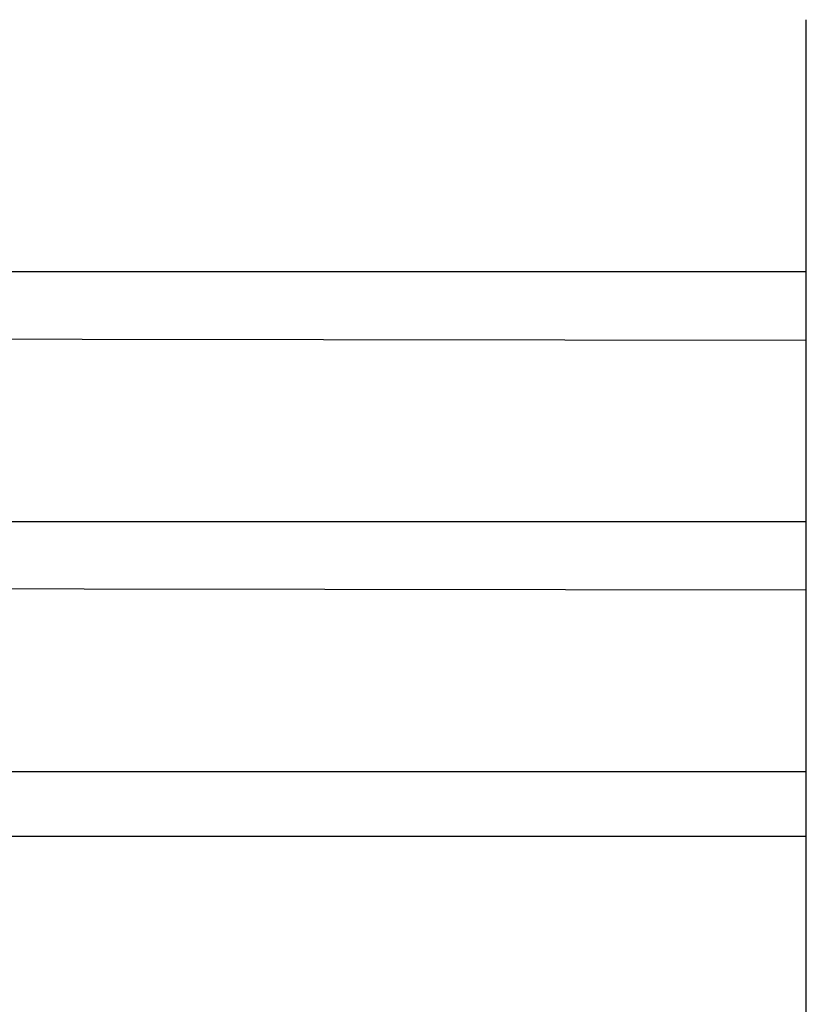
# Model space of a CAD drawing. Header units: metres. Extents: x -8 to 484, y -254 to 116.
# Tile 101 of 172: x 191 to 252, y 21 to 97. Entities that reach past the tile are written whole.
import ezdxf

# ---------------------------------------------------------------- set-up
doc = ezdxf.new("R2010")
doc.units = ezdxf.units.M
doc.layers.add('GTU_A_Hilfslayer', color=3, linetype='Continuous', plot=False)

msp = doc.modelspace()

# ---------------------------------------------------------------- linework, layer by layer
at = {"layer": 'GTU_A_Hilfslayer', "linetype": 'Continuous', "flags": 128}
for points in [[(252.349, -152.968), (252.349, 96.899)], [(19, 77.4), (252.349, 77.4)], [(28.5, 58.05), (252.349, 58.05)], [(47.5, 53.05), (252.349, 52.761)], [(47.5, 38.7), (252.349, 38.7)], [(28.5, 33.7), (252.349, 33.7)]]:
    msp.add_lwpolyline(points, dxfattribs=at)
at = {"layer": 'GTU_A_Hilfslayer', "linetype": 'Continuous', "elevation": -2.6, "flags": 128}
msp.add_lwpolyline([(28.25, 72.4), (252.349, 72.098)], dxfattribs=at)

doc.saveas('drawing.dxf')
